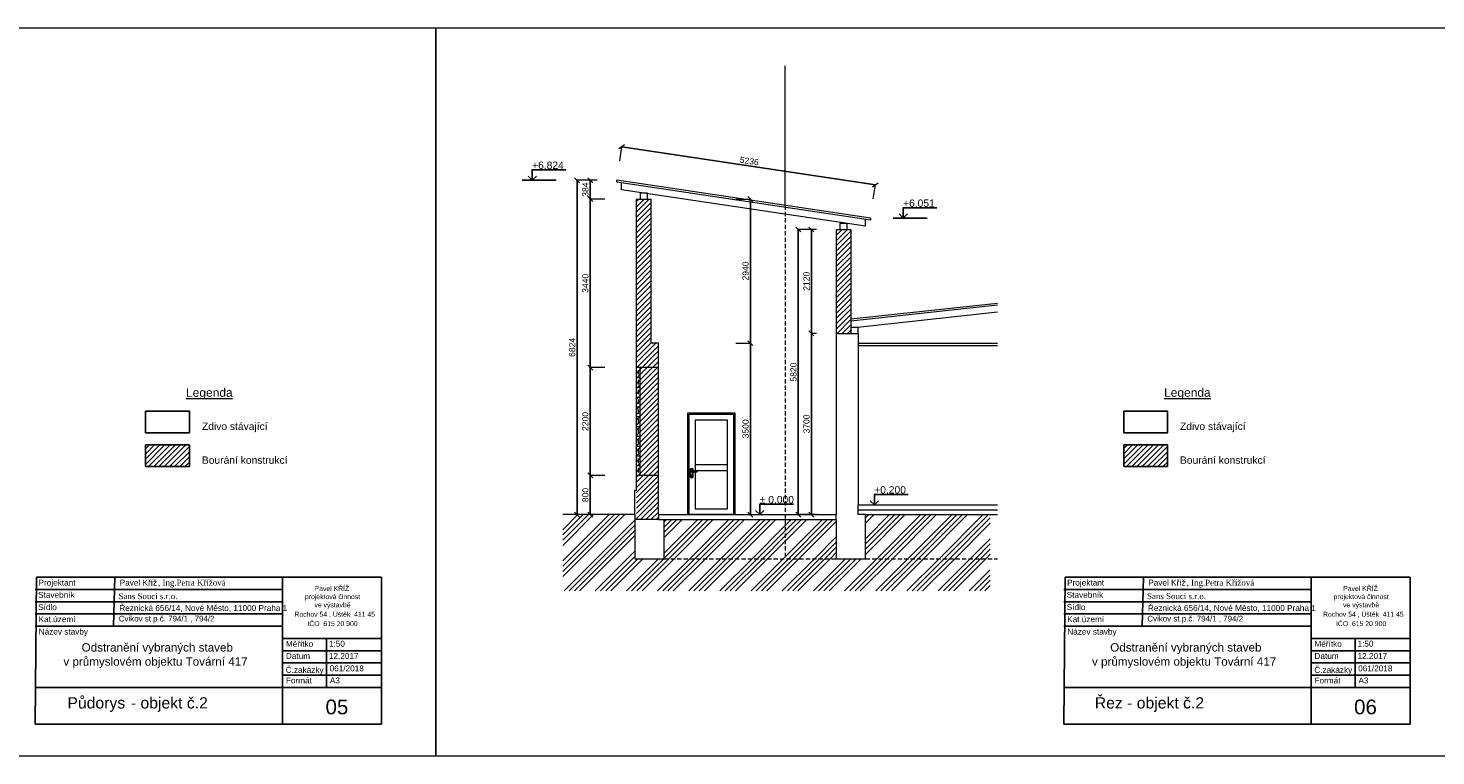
# Model space of a CAD drawing. Extents: x -459705 to -116623, y 1293894 to 1503894.
# Tile 8 of 12: x -182279 to -153539, y 1369194 to 1384044. Entities that reach past the tile are written whole.
import ezdxf

# ---------------------------------------------------------------- set-up
doc = ezdxf.new("R2010")
doc.units = 0
doc.header["$MEASUREMENT"] = 0
doc.linetypes.add('ČÁRKOVANÁ2', pattern=[0.375, 0.25, -0.125])
doc.layers.get('0').update_dxf_attribs({"linetype": 'CONTINUOUS'})
for name, color, linetype in [('CARKOVANA', 2, 'ČÁRKOVANÁ2'), ('KÓTY', 4, 'CONTINUOUS'), ('OKNA', 1, 'CONTINUOUS'), ('PÍSMO', 1, 'CONTINUOUS'), ('PŘEDMĚTY', 8, 'CONTINUOUS'), ('RÁMEČEK', 1, 'CONTINUOUS'), ('ZDIVO', 7, 'CONTINUOUS'), ('ČÁRY', 1, 'CONTINUOUS'), ('ŠRAFY', 8, 'CONTINUOUS')]:
    doc.layers.add(name, color=color, linetype=linetype)
doc.layers.add('ZVodítko', color=1, linetype='CONTINUOUS', plot=False)
doc.styles.add('CESKY', font='times.ttf')
doc.styles.get("Standard").update_dxf_attribs({"font": 'arial.ttf'})

msp = doc.modelspace()

# ---------------------------------------------------------------- linework, layer by layer
at = {"color": 0, "linetype": 'ByBlock', "lineweight": 0}
for p, q in [((-170103, 1381663), (-170216, 1381578)), ((-171022, 1380890), (-171122, 1380990)), ((-170752, 1380890), (-170852, 1380990)), ((-165038, 1380806), (-164924, 1380890)), ((-170852, 1380606), (-170752, 1380506)), ((-170752, 1380506), (-170852, 1380606)), ((-167483, 1380506), (-167583, 1380606)), ((-166505, 1379886), (-166605, 1379986)), ((-166239, 1379886), (-166339, 1379986)), ((-166339, 1377866), (-166239, 1377766)), ((-166239, 1377766), (-166339, 1377866)), ((-167583, 1377666), (-167483, 1377566)), ((-167483, 1377566), (-167583, 1377666)), ((-170852, 1377166), (-170752, 1377066)), ((-170752, 1377066), (-170852, 1377166)), ((-170852, 1374966), (-170752, 1374866)), ((-170752, 1374866), (-170852, 1374966)), ((-171122, 1374166), (-171022, 1374066)), ((-170852, 1374166), (-170752, 1374066)), ((-167583, 1374166), (-167483, 1374066)), ((-166605, 1374166), (-166505, 1374066)), ((-166339, 1374166), (-166239, 1374066))]:
    msp.add_line(p, q, dxfattribs=at)
at = {"lineweight": 0, "ltscale": 350}
for p, q in [((-165083, 1380167), (-170261, 1380940)), ((-170261, 1380900), (-170261, 1380940)), ((-165083, 1380127), (-170261, 1380900)), ((-169636, 1380676), (-169786, 1380676)), ((-169786, 1380676), (-169786, 1380556)), ((-169636, 1380556), (-169636, 1380676)), ((-169861, 1380556), (-169561, 1380556)), ((-169861, 1377116), (-169861, 1380556)), ((-169786, 1380556), (-169636, 1380556)), ((-169561, 1377616), (-169561, 1380556)), ((-165083, 1380167), (-165083, 1380127)), ((-165781, 1379936), (-165781, 1374116)), ((-165781, 1379936), (-165483, 1379936)), ((-165556, 1380056), (-165706, 1380056)), ((-165706, 1380056), (-165706, 1379936)), ((-165706, 1379936), (-165556, 1379936)), ((-165556, 1379936), (-165556, 1380056)), ((-165483, 1379936), (-165483, 1377816)), ((-165483, 1378109), (-162489, 1378435)), ((-165483, 1378069), (-162489, 1378395)), ((-165333, 1377936), (-165483, 1377936)), ((-165483, 1377936), (-165483, 1377816)), ((-165483, 1377816), (-165333, 1377816)), ((-165333, 1377816), (-165333, 1377936)), ((-165333, 1377816), (-165333, 1374316)), ((-169411, 1377616), (-169561, 1377616)), ((-169411, 1377116), (-169411, 1377616)), ((-165333, 1377616), (-162489, 1377616)), ((-165333, 1377566), (-162489, 1377566)), ((-169411, 1377116), (-169861, 1377116)), ((-169861, 1374616), (-169861, 1374916)), ((-169411, 1374916), (-169861, 1374916)), ((-169411, 1374116), (-169411, 1374916)), ((-169411, 1374116), (-169411, 1374916)), ((-169891, 1374116), (-169891, 1374616)), ((-169891, 1374616), (-169861, 1374616)), ((-169891, 1374116), (-171362, 1374116)), ((-169411, 1374116), (-165781, 1374116)), ((-165333, 1374316), (-162489, 1374316))]:
    msp.add_line(p, q, dxfattribs=at)
at = {"layer": 'CARKOVANA', "lineweight": 0, "ltscale": 350}
for p, q in [((-166821, 1380427), (-166821, 1373216)), ((-169291, 1373216), (-165781, 1373216)), ((-165181, 1373216), (-162489, 1373216))]:
    msp.add_line(p, q, dxfattribs=at)
at = {"layer": 'KÓTY', "lineweight": 0, "ltscale": 350}
for p, q in [((-170202, 1381336), (-170160, 1381620)), ((-170772, 1380940), (-171072, 1380940)), ((-170661, 1380940), (-170802, 1380940)), ((-165024, 1380563), (-164981, 1380848)), ((-170502, 1380556), (-170802, 1380556)), ((-170502, 1380556), (-170802, 1380556)), ((-167833, 1380556), (-167533, 1380556)), ((-166255, 1379936), (-166555, 1379936)), ((-166181, 1379936), (-166289, 1379936)), ((-166181, 1377816), (-166289, 1377816)), ((-166181, 1377816), (-166289, 1377816)), ((-167833, 1377616), (-167533, 1377616)), ((-167833, 1377616), (-167533, 1377616)), ((-170502, 1377116), (-170802, 1377116)), ((-170502, 1377116), (-170802, 1377116)), ((-170502, 1374916), (-170802, 1374916)), ((-170502, 1374916), (-170802, 1374916)), ((-170772, 1374116), (-171072, 1374116)), ((-170502, 1374116), (-170802, 1374116)), ((-167833, 1374116), (-167533, 1374116)), ((-166255, 1374116), (-166555, 1374116)), ((-166181, 1374116), (-166289, 1374116))]:
    msp.add_line(p, q, dxfattribs=at)
at = {"layer": 'KÓTY', "color": 4, "ltscale": 350}
for p, q in [((-170160, 1381620), (-164981, 1380848)), ((-171072, 1374116), (-171072, 1380940)), ((-170802, 1380556), (-170802, 1380940)), ((-170802, 1377116), (-170802, 1380556)), ((-167533, 1377616), (-167533, 1380556)), ((-166555, 1374116), (-166555, 1379936)), ((-166289, 1377816), (-166289, 1379936)), ((-166289, 1374116), (-166289, 1377816)), ((-167533, 1374116), (-167533, 1377616)), ((-170802, 1374916), (-170802, 1377116)), ((-170802, 1374116), (-170802, 1374916))]:
    msp.add_line(p, q, dxfattribs=at)
at = {"layer": 'KÓTY', "ltscale": 250}
for p, q in [((-171986, 1380940), (-172071, 1381025)), ((-171299, 1381152), (-171993, 1381152)), ((-171986, 1380940), (-171986, 1381152)), ((-171986, 1380940), (-171901, 1381025)), ((-171496, 1380940), (-172190, 1380940)), ((-163724, 1380379), (-164418, 1380379)), ((-164411, 1380167), (-164411, 1380379)), ((-163922, 1380167), (-164616, 1380167)), ((-164411, 1380167), (-164496, 1380252)), ((-164411, 1380167), (-164326, 1380252)), ((-165000, 1374316), (-165085, 1374401)), ((-164313, 1374528), (-165007, 1374528)), ((-165000, 1374316), (-165000, 1374528)), ((-165000, 1374316), (-164915, 1374401)), ((-167341, 1374116), (-167426, 1374201)), ((-166654, 1374328), (-167348, 1374328)), ((-167341, 1374116), (-167341, 1374328)), ((-167341, 1374116), (-167256, 1374201))]:
    msp.add_line(p, q, dxfattribs=at)
at = {"layer": 'OKNA', "lineweight": 0, "ltscale": 350}
for p, q in [((-169861, 1374916), (-169861, 1377116)), ((-169826, 1377064), (-169826, 1376975)), ((-169781, 1374916), (-169781, 1377116)), ((-169411, 1374916), (-169411, 1377116)), ((-169861, 1376916), (-169781, 1376916)), ((-169861, 1376716), (-169781, 1376716)), ((-169826, 1376864), (-169826, 1376775)), ((-169826, 1376864), (-169826, 1376775)), ((-169826, 1376664), (-169826, 1376575)), ((-169861, 1376516), (-169781, 1376516)), ((-169826, 1376464), (-169826, 1376375)), ((-169861, 1376316), (-169781, 1376316)), ((-169861, 1376116), (-169781, 1376116)), ((-169826, 1376264), (-169826, 1376175)), ((-169826, 1376064), (-169826, 1375975)), ((-169861, 1375916), (-169781, 1375916)), ((-169826, 1375864), (-169826, 1375775)), ((-169861, 1375716), (-169781, 1375716)), ((-169861, 1375516), (-169781, 1375516)), ((-169826, 1375664), (-169826, 1375575)), ((-169861, 1375316), (-169781, 1375316)), ((-169826, 1375464), (-169826, 1375375)), ((-169826, 1375264), (-169826, 1375175)), ((-169861, 1374916), (-169861, 1375116)), ((-169861, 1375116), (-169781, 1375116)), ((-169826, 1375064), (-169826, 1374975))]:
    msp.add_line(p, q, dxfattribs=at)
at = {"layer": 'PŘEDMĚTY', "lineweight": 0, "ltscale": 350}
for p, q in [((-168001, 1376046), (-168661, 1376046)), ((-168661, 1376046), (-168661, 1374236)), ((-168001, 1374236), (-168001, 1376046)), ((-168661, 1375138), (-168001, 1375138)), ((-168661, 1375018), (-168001, 1375018)), ((-168661, 1374236), (-168001, 1374236))]:
    msp.add_line(p, q, dxfattribs=at)
at = {"layer": 'PŘEDMĚTY', "ltscale": 250}
for p, q in [((-168709, 1375049), (-168757, 1375049)), ((-168757, 1375049), (-168757, 1374874)), ((-168740, 1375011), (-168626, 1375011)), ((-168740, 1374992), (-168626, 1374992)), ((-168738, 1374919), (-168738, 1374894)), ((-168726, 1374919), (-168726, 1374894)), ((-168709, 1375011), (-168709, 1375049)), ((-168709, 1374874), (-168709, 1374992)), ((-168757, 1374874), (-168709, 1374874))]:
    msp.add_line(p, q, dxfattribs=at)
for centre, radius, start, end in [((-168740, 1375002), 9.5, 90, 270), ((-168732, 1374919), 6.25, 0, 180), ((-168626, 1375002), 9.5, 270, 90), ((-168732, 1374894), 6.25, 180, 0)]:
    msp.add_arc(centre, radius, start, end, dxfattribs=at)
at = {"layer": 'RÁMEČEK', "ltscale": 250}
for p, q in [((-182134, 1369839), (-182109, 1372839)), ((-182109, 1372839), (-177084, 1372839)), ((-180534, 1371839), (-180509, 1372839)), ((-161134, 1369839), (-161109, 1372839)), ((-161109, 1372839), (-156084, 1372839)), ((-159534, 1371839), (-159509, 1372839)), ((-177084, 1372589), (-182134, 1372589)), ((-177084, 1372339), (-182134, 1372339)), ((-156084, 1372589), (-161134, 1372589)), ((-156084, 1372339), (-161134, 1372339)), ((-177084, 1372089), (-182134, 1372089)), ((-156084, 1372089), (-161134, 1372089)), ((-177084, 1371839), (-182134, 1371839)), ((-156084, 1371839), (-161134, 1371839)), ((-177084, 1371589), (-177084, 1370589)), ((-176187, 1371589), (-176187, 1370589)), ((-175062, 1371589), (-175062, 1370589)), ((-156084, 1371589), (-156084, 1370589)), ((-155187, 1371589), (-155187, 1370589)), ((-154062, 1371589), (-154062, 1370589)), ((-177084, 1371339), (-175062, 1371339)), ((-156084, 1371339), (-154062, 1371339)), ((-177084, 1371089), (-175062, 1371089)), ((-156084, 1371089), (-154062, 1371089)), ((-177084, 1370839), (-175062, 1370839)), ((-156084, 1370839), (-154062, 1370839)), ((-177084, 1370589), (-182134, 1370589)), ((-177084, 1370589), (-182134, 1370589)), ((-156084, 1370589), (-161134, 1370589)), ((-156084, 1370589), (-161134, 1370589)), ((-177084, 1369839), (-182134, 1369839)), ((-177084, 1369839), (-182134, 1369839)), ((-156084, 1369839), (-161134, 1369839)), ((-156084, 1369839), (-161134, 1369839))]:
    msp.add_line(p, q, dxfattribs=at)
at = {"layer": 'ZDIVO', "ltscale": 250}
for p, q in [((-177084, 1371589), (-177084, 1372839)), ((-177084, 1371589), (-177084, 1372839)), ((-177084, 1372839), (-175062, 1372839)), ((-177084, 1372839), (-175062, 1372839)), ((-175062, 1371589), (-175062, 1372839)), ((-175062, 1371589), (-175062, 1372839)), ((-156084, 1371589), (-156084, 1372839)), ((-156084, 1371589), (-156084, 1372839)), ((-156084, 1372839), (-154062, 1372839)), ((-156084, 1372839), (-154062, 1372839)), ((-154062, 1371589), (-154062, 1372839)), ((-154062, 1371589), (-154062, 1372839)), ((-177084, 1371589), (-175062, 1371589)), ((-177084, 1371589), (-175062, 1371589)), ((-156084, 1371589), (-154062, 1371589)), ((-156084, 1371589), (-154062, 1371589)), ((-177084, 1370589), (-177084, 1369839)), ((-177084, 1370589), (-175062, 1370589)), ((-177084, 1370589), (-177084, 1369839)), ((-177084, 1370589), (-175062, 1370589)), ((-175062, 1370589), (-175062, 1369839)), ((-175062, 1370589), (-175062, 1369839)), ((-175062, 1370589), (-175062, 1369839)), ((-175062, 1370589), (-175062, 1369839)), ((-156084, 1370589), (-156084, 1369839)), ((-156084, 1370589), (-154062, 1370589)), ((-156084, 1370589), (-156084, 1369839)), ((-156084, 1370589), (-154062, 1370589)), ((-154062, 1370589), (-154062, 1369839)), ((-154062, 1370589), (-154062, 1369839)), ((-154062, 1370589), (-154062, 1369839)), ((-154062, 1370589), (-154062, 1369839)), ((-177084, 1369839), (-175062, 1369839)), ((-177084, 1369839), (-175062, 1369839)), ((-177084, 1369839), (-175062, 1369839)), ((-177084, 1369839), (-175062, 1369839)), ((-156084, 1369839), (-154062, 1369839)), ((-156084, 1369839), (-154062, 1369839)), ((-156084, 1369839), (-154062, 1369839)), ((-156084, 1369839), (-154062, 1369839))]:
    msp.add_line(p, q, dxfattribs=at)
at = {"layer": 'ZVodítko', "lineweight": 0, "ltscale": 350}
for p, q in [((-173955, 1384044), (-194955, 1384044)), ((-152955, 1384044), (-173955, 1384044)), ((-173955, 1384044), (-173955, 1369194)), ((-173955, 1369194), (-173955, 1384044)), ((-194955, 1369194), (-173955, 1369194)), ((-173955, 1369194), (-152955, 1369194))]:
    msp.add_line(p, q, dxfattribs=at)
at = {"layer": 'ČÁRY', "lineweight": 0, "ltscale": 350}
for p, q in [((-166821, 1380427), (-166821, 1383274)), ((-170162, 1380743), (-170162, 1380885)), ((-165182, 1380000), (-170162, 1380743)), ((-165182, 1380000), (-165182, 1380142)), ((-165408, 1377936), (-162489, 1378254)), ((-165781, 1377816), (-165483, 1377816)), ((-168811, 1376196), (-167851, 1376196)), ((-168811, 1374116), (-168811, 1376196)), ((-168781, 1376166), (-167881, 1376166)), ((-168781, 1374116), (-168781, 1376166)), ((-167881, 1376166), (-167881, 1374116)), ((-167851, 1376196), (-167851, 1374116)), ((-169891, 1374116), (-169891, 1373216)), ((-169411, 1374116), (-169411, 1374016)), ((-167851, 1374116), (-168811, 1374116)), ((-167881, 1374116), (-168781, 1374116)), ((-165781, 1374016), (-165781, 1374116)), ((-165333, 1374116), (-165333, 1374316)), ((-165333, 1374216), (-162489, 1374216)), ((-165181, 1374116), (-165333, 1374116)), ((-165181, 1373216), (-165181, 1374116)), ((-165181, 1374116), (-162489, 1374116)), ((-169411, 1374016), (-169891, 1374016)), ((-169411, 1374016), (-165781, 1374016)), ((-169291, 1373216), (-169291, 1374016)), ((-165781, 1374016), (-165781, 1373216)), ((-169891, 1373216), (-169291, 1373216)), ((-165781, 1373216), (-165181, 1373216))]:
    msp.add_line(p, q, dxfattribs=at)
at = {"layer": 'ČÁRY', "ltscale": 250}
for p, q in [((-179880, 1376228), (-178983, 1376228)), ((-179880, 1375787), (-179880, 1376228)), ((-178983, 1376228), (-178983, 1375787)), ((-159912, 1376228), (-159015, 1376228)), ((-159912, 1375787), (-159912, 1376228)), ((-159015, 1376228), (-159015, 1375787)), ((-178983, 1375787), (-179880, 1375787)), ((-159015, 1375787), (-159912, 1375787)), ((-179880, 1375538), (-178983, 1375538)), ((-179880, 1375096), (-179880, 1375538)), ((-178983, 1375538), (-178983, 1375096)), ((-159912, 1375538), (-159015, 1375538)), ((-159912, 1375096), (-159912, 1375538)), ((-159015, 1375538), (-159015, 1375096)), ((-178983, 1375096), (-179880, 1375096)), ((-159015, 1375096), (-159912, 1375096))]:
    msp.add_line(p, q, dxfattribs=at)
at = {"layer": 'ŠRAFY', "color": 30, "linetype": 'Continuous', "lineweight": 0, "ltscale": 350}
for p, q in [((-169861, 1380506), (-169811, 1380556)), ((-169861, 1380400), (-169705, 1380556)), ((-169861, 1380294), (-169599, 1380556)), ((-169861, 1380188), (-169561, 1380488)), ((-169861, 1380082), (-169561, 1380382)), ((-169861, 1379976), (-169561, 1380276)), ((-169861, 1379869), (-169561, 1380169)), ((-169861, 1379763), (-169561, 1380063)), ((-169861, 1379657), (-169561, 1379957)), ((-169861, 1379551), (-169561, 1379851)), ((-165781, 1379919), (-165764, 1379936)), ((-165781, 1379813), (-165658, 1379936)), ((-165781, 1379707), (-165552, 1379936)), ((-165781, 1379601), (-165483, 1379899)), ((-169861, 1379445), (-169561, 1379745)), ((-169861, 1379339), (-169561, 1379639)), ((-169861, 1379233), (-169561, 1379533)), ((-165781, 1379495), (-165483, 1379793)), ((-165781, 1379389), (-165483, 1379687)), ((-165781, 1379283), (-165483, 1379581)), ((-169861, 1379127), (-169561, 1379427)), ((-169861, 1379021), (-169561, 1379321)), ((-165781, 1379177), (-165483, 1379475)), ((-165781, 1379070), (-165483, 1379369)), ((-165781, 1378964), (-165483, 1379263)), ((-169861, 1378915), (-169561, 1379215)), ((-169861, 1378809), (-169561, 1379109)), ((-169861, 1378703), (-169561, 1379003)), ((-165781, 1378858), (-165483, 1379157)), ((-165781, 1378752), (-165483, 1379051)), ((-165781, 1378646), (-165483, 1378945)), ((-169861, 1378597), (-169561, 1378897)), ((-169861, 1378491), (-169561, 1378791)), ((-169861, 1378385), (-169561, 1378685)), ((-165781, 1378540), (-165483, 1378839)), ((-165781, 1378434), (-165483, 1378733)), ((-169861, 1378278), (-169561, 1378578)), ((-169861, 1378172), (-169561, 1378472)), ((-169861, 1378066), (-169561, 1378366)), ((-165781, 1378328), (-165483, 1378626)), ((-165781, 1378222), (-165483, 1378520)), ((-165781, 1378116), (-165483, 1378414)), ((-169861, 1377960), (-169561, 1378260)), ((-169861, 1377854), (-169561, 1378154)), ((-165781, 1378010), (-165483, 1378308)), ((-165781, 1377904), (-165483, 1378202)), ((-165763, 1377816), (-165483, 1378096)), ((-169861, 1377748), (-169561, 1378048)), ((-169861, 1377642), (-169561, 1377942)), ((-169861, 1377536), (-169561, 1377836)), ((-165657, 1377816), (-165483, 1377990)), ((-165550, 1377816), (-165483, 1377884)), ((-169861, 1377430), (-169561, 1377730)), ((-169861, 1377324), (-169561, 1377624)), ((-169861, 1377218), (-169463, 1377616)), ((-169861, 1377112), (-169411, 1377562)), ((-169861, 1377006), (-169411, 1377456)), ((-169861, 1376900), (-169411, 1377350)), ((-169861, 1376794), (-169411, 1377244)), ((-169861, 1376687), (-169411, 1377137)), ((-169861, 1376581), (-169411, 1377031)), ((-169861, 1376475), (-169411, 1376925)), ((-169861, 1376369), (-169411, 1376819)), ((-169861, 1376263), (-169411, 1376713)), ((-169861, 1376157), (-169411, 1376607)), ((-169861, 1376051), (-169411, 1376501)), ((-169861, 1375945), (-169411, 1376395)), ((-169861, 1375839), (-169411, 1376289)), ((-169861, 1375733), (-169411, 1376183)), ((-169861, 1375627), (-169411, 1376077)), ((-169861, 1375521), (-169411, 1375971)), ((-169861, 1375415), (-169411, 1375865)), ((-169861, 1375309), (-169411, 1375759)), ((-169861, 1375203), (-169411, 1375653)), ((-169861, 1375097), (-169411, 1375547)), ((-169861, 1374990), (-169411, 1375440)), ((-169861, 1374884), (-169411, 1375334)), ((-169861, 1374778), (-169411, 1375228)), ((-169861, 1374672), (-169411, 1375122)), ((-169861, 1374566), (-169411, 1375016)), ((-169861, 1374460), (-169411, 1374910)), ((-169861, 1374354), (-169411, 1374804)), ((-169861, 1374248), (-169411, 1374698)), ((-169861, 1374142), (-169411, 1374592)), ((-169861, 1374036), (-169411, 1374486)), ((-169775, 1374016), (-169411, 1374380)), ((-169669, 1374016), (-169411, 1374274)), ((-169563, 1374016), (-169411, 1374168)), ((-169457, 1374016), (-169411, 1374062))]:
    msp.add_line(p, q, dxfattribs=at)
at = {"layer": 'ŠRAFY', "color": 30, "linetype": 'Continuous', "lineweight": 0, "ltscale": 1000}
for p, q in [((-179883, 1375458), (-179803, 1375538)), ((-179883, 1375352), (-179697, 1375538)), ((-179883, 1375246), (-179591, 1375538)), ((-179883, 1375140), (-179485, 1375538)), ((-179821, 1375096), (-179379, 1375538)), ((-179715, 1375096), (-179273, 1375538)), ((-179609, 1375096), (-179167, 1375538)), ((-179503, 1375096), (-179061, 1375538)), ((-179396, 1375096), (-178986, 1375507)), ((-159915, 1375458), (-159836, 1375538)), ((-159915, 1375352), (-159730, 1375538)), ((-159915, 1375246), (-159623, 1375538)), ((-159915, 1375140), (-159517, 1375538)), ((-159853, 1375096), (-159411, 1375538)), ((-159747, 1375096), (-159305, 1375538)), ((-159641, 1375096), (-159199, 1375538)), ((-159535, 1375096), (-159093, 1375538)), ((-159429, 1375096), (-159019, 1375507)), ((-179290, 1375096), (-178986, 1375401)), ((-179184, 1375096), (-178986, 1375294)), ((-159323, 1375096), (-159019, 1375401)), ((-159217, 1375096), (-159019, 1375294)), ((-179078, 1375096), (-178986, 1375188)), ((-159111, 1375096), (-159019, 1375188))]:
    msp.add_line(p, q, dxfattribs=at)
at = {"layer": 'ŠRAFY', "linetype": 'Continuous', "lineweight": 0, "ltscale": 350}
for p, q in [((-171362, 1373807), (-171054, 1374116)), ((-171362, 1373171), (-170417, 1374116)), ((-171362, 1373701), (-170948, 1374116)), ((-171362, 1373065), (-170311, 1374116)), ((-171362, 1373595), (-170841, 1374116)), ((-171362, 1372959), (-170205, 1374116)), ((-171362, 1373489), (-170735, 1374116)), ((-171362, 1372853), (-170099, 1374116)), ((-165181, 1373625), (-164690, 1374116)), ((-165181, 1373519), (-164584, 1374116)), ((-165181, 1374049), (-165114, 1374116)), ((-165181, 1373413), (-164477, 1374116)), ((-165181, 1373943), (-165008, 1374116)), ((-165181, 1373306), (-164371, 1374116)), ((-164953, 1373216), (-164053, 1374116)), ((-164847, 1373216), (-163947, 1374116)), ((-164741, 1373216), (-163841, 1374116)), ((-164635, 1373216), (-163735, 1374116)), ((-164317, 1373216), (-163417, 1374116)), ((-164211, 1373216), (-163311, 1374116)), ((-164105, 1373216), (-163205, 1374116)), ((-163999, 1373216), (-163099, 1374116)), ((-163680, 1373216), (-162780, 1374116)), ((-163574, 1373216), (-162674, 1374116)), ((-171337, 1372560), (-169891, 1374006)), ((-171231, 1372560), (-169891, 1373900)), ((-171125, 1372560), (-169891, 1373794)), ((-169291, 1373969), (-169244, 1374016)), ((-169291, 1373333), (-168608, 1374016)), ((-169291, 1373863), (-169138, 1374016)), ((-169291, 1373227), (-168502, 1374016)), ((-169291, 1373757), (-169032, 1374016)), ((-169291, 1373651), (-168926, 1374016)), ((-169196, 1373216), (-168396, 1374016)), ((-169090, 1373216), (-168290, 1374016)), ((-168772, 1373216), (-167972, 1374016)), ((-168666, 1373216), (-167866, 1374016)), ((-168559, 1373216), (-167759, 1374016)), ((-168453, 1373216), (-167653, 1374016)), ((-168135, 1373216), (-167335, 1374016)), ((-168029, 1373216), (-167229, 1374016)), ((-167923, 1373216), (-167123, 1374016)), ((-167817, 1373216), (-167017, 1374016)), ((-167499, 1373216), (-166821, 1373894)), ((-167393, 1373216), (-166821, 1373788)), ((-166821, 1373894), (-166699, 1374016)), ((-166821, 1373257), (-166062, 1374016)), ((-166821, 1373788), (-166593, 1374016)), ((-166821, 1373682), (-166487, 1374016)), ((-166821, 1373576), (-166381, 1374016)), ((-166756, 1373216), (-165956, 1374016)), ((-166650, 1373216), (-165850, 1374016)), ((-166544, 1373216), (-165781, 1373979)), ((-163468, 1373216), (-162635, 1374050)), ((-163362, 1373216), (-162635, 1373944)), ((-171019, 1372560), (-169891, 1373688)), ((-167287, 1373216), (-166821, 1373682)), ((-167181, 1373216), (-166821, 1373576)), ((-166226, 1373216), (-165781, 1373661)), ((-166120, 1373216), (-165781, 1373555)), ((-163044, 1373216), (-162635, 1373625)), ((-162938, 1373216), (-162635, 1373519)), ((-170701, 1372560), (-169891, 1373369)), ((-170595, 1372560), (-169891, 1373263)), ((-170488, 1372560), (-169832, 1373216)), ((-170382, 1372560), (-169726, 1373216)), ((-170064, 1372560), (-169408, 1373216)), ((-169958, 1372560), (-169302, 1373216)), ((-169852, 1372560), (-169196, 1373216)), ((-169746, 1372560), (-169090, 1373216)), ((-169428, 1372560), (-168772, 1373216)), ((-169322, 1372560), (-168666, 1373216)), ((-169216, 1372560), (-168559, 1373216)), ((-169110, 1372560), (-168453, 1373216)), ((-168791, 1372560), (-168135, 1373216)), ((-168685, 1372560), (-168029, 1373216)), ((-168579, 1372560), (-167923, 1373216)), ((-168473, 1372560), (-167817, 1373216)), ((-168155, 1372560), (-167499, 1373216)), ((-168049, 1372560), (-167393, 1373216)), ((-167943, 1372560), (-167287, 1373216)), ((-167837, 1372560), (-167181, 1373216)), ((-167519, 1372560), (-166862, 1373216)), ((-167413, 1372560), (-166756, 1373216)), ((-167307, 1372560), (-166650, 1373216)), ((-167200, 1372560), (-166544, 1373216)), ((-166882, 1372560), (-166226, 1373216)), ((-166862, 1373216), (-166821, 1373257)), ((-166776, 1372560), (-166120, 1373216)), ((-166670, 1372560), (-166014, 1373216)), ((-166564, 1372560), (-165908, 1373216)), ((-166246, 1372560), (-165590, 1373216)), ((-166140, 1372560), (-165484, 1373216)), ((-166034, 1372560), (-165377, 1373216)), ((-166014, 1373216), (-165781, 1373449)), ((-165928, 1372560), (-165271, 1373216)), ((-165908, 1373216), (-165781, 1373343)), ((-165609, 1372560), (-164953, 1373216)), ((-165503, 1372560), (-164847, 1373216)), ((-165397, 1372560), (-164741, 1373216)), ((-165291, 1372560), (-164635, 1373216)), ((-164973, 1372560), (-164317, 1373216)), ((-164867, 1372560), (-164211, 1373216)), ((-164761, 1372560), (-164105, 1373216)), ((-164655, 1372560), (-163999, 1373216)), ((-164337, 1372560), (-163680, 1373216)), ((-164231, 1372560), (-163574, 1373216)), ((-164125, 1372560), (-163468, 1373216)), ((-164018, 1372560), (-163362, 1373216)), ((-163700, 1372560), (-163044, 1373216)), ((-163594, 1372560), (-162938, 1373216)), ((-163488, 1372560), (-162832, 1373216)), ((-163382, 1372560), (-162726, 1373216)), ((-162832, 1373216), (-162635, 1373413)), ((-162726, 1373216), (-162635, 1373307)), ((-163064, 1372560), (-162635, 1372989)), ((-162958, 1372560), (-162635, 1372883)), ((-162852, 1372560), (-162635, 1372777)), ((-162746, 1372560), (-162635, 1372671))]:
    msp.add_line(p, q, dxfattribs=at)

# ---------------------------------------------------------------- texts
at = {"layer": 'KÓTY', "lineweight": 0}
for s, p in [('+6,824', (-171990, 1381171)), ('+6,051', (-164416, 1380398)), ('+0,200', (-165005, 1374547)), ('± 0,000', (-167342, 1374347))]:
    msp.add_text(s, height=150, dxfattribs=at).set_placement(p)
at = {"layer": 'KÓTY', "color": 4, "lineweight": 0}
for s, rotation, p in [('5236', 351.5115, (-167757, 1381300)), ('384', 90, (-170840, 1380603)), ('2940', 90, (-167570, 1378894)), ('3440', 90, (-170840, 1378642)), ('2120', 90, (-166326, 1378684)), ('6824', 90, (-171109, 1377335)), ('5820', 90, (-166592, 1376832)), ('2200', 90, (-170840, 1375824)), ('3700', 90, (-166326, 1375772)), ('3500', 90, (-167570, 1375672)), ('800', 90, (-170840, 1374371))]:
    msp.add_text(s, height=125, rotation=rotation, dxfattribs=at).set_placement(p)
at = {"layer": 'PÍSMO', "lineweight": 0}
for s, height, p in [('%%ULegenda', 175, (-179055, 1376521)), ('%%ULegenda', 175, (-159087, 1376521)), ('1:50', 120, (-176138, 1371422)), ('1:50', 120, (-155138, 1371422)), ('12.2017', 120, (-176138, 1371172)), ('12.2017', 120, (-155138, 1371172)), ('061/2018', 120, (-176124, 1370919)), ('061/2018', 120, (-155124, 1370919)), ('A3', 120, (-176119, 1370672)), ('A3', 120, (-155119, 1370672)), ('Půdorys', 230, (-181477, 1370160)), ('- objekt č.2', 230, (-180182, 1370160)), ('05', 300, (-176208, 1370042)), ('Řez ', 230, (-160502, 1370160)), ('- objekt č.2', 230, (-159842, 1370160)), ('06', 300, (-155208, 1370042))]:
    msp.add_text(s, height=height, dxfattribs=at).set_placement(p)
at = {"layer": 'RÁMEČEK', "lineweight": 0}
for s, p in [('Projektant', (-182067, 1372669)), ('Projektant', (-161067, 1372669)), ('Stavebník', (-182075, 1372419)), ('Stavebník', (-161075, 1372419)), ('Sídlo', (-182074, 1372169)), ('Kat.území', (-182066, 1371922)), ('Sídlo', (-161074, 1372169)), ('Kat.území', (-161066, 1371922)), ('Název stavby', (-182063, 1371669)), ('Název stavby', (-161063, 1371669)), ('Měřítko', (-177017, 1371419)), ('Měřítko', (-156017, 1371419)), ('Datum', (-177017, 1371172)), ('Datum', (-156017, 1371172)), ('Č.zakázky', (-177020, 1370887)), ('Č.zakázky', (-156020, 1370887)), ('Formát', (-177016, 1370672)), ('Formát', (-156016, 1370672))]:
    msp.add_text(s, height=120, dxfattribs=at).set_placement(p)
at = {"layer": 'ČÁRY', "lineweight": 0}
for s, height, p in [('Zdivo stávající', 150, (-178730, 1375844)), ('Zdivo stávající', 150, (-158762, 1375844)), ('Bourání konstrukcí', 150, (-178731, 1375154)), ('Bourání konstrukcí', 150, (-158763, 1375154)), ('Pavel Kříž', 120, (-180410, 1372669)), ('Pavel KŘÍŽ', 100, (-176430, 1372559)), ('Pavel Kříž', 120, (-159410, 1372669)), ('Pavel KŘÍŽ', 100, (-155430, 1372559)), ('projektová činnost', 100, (-176627, 1372392)), ('ve výstavbě', 100, (-176434, 1372225)), ('projektová činnost', 100, (-155627, 1372392)), ('ve výstavbě', 100, (-155434, 1372225)), ('Cvikov st.p.č. 794/1 , 794/2', 116, (-180429, 1371936)), ('Řeznická 656/14, Nové Město, 11000 Praha 1', 120, (-180418, 1372150)), ('  Rochov 54 , Úštěk  411 45', 100, (-176920, 1372033)), ('Cvikov st.p.č. 794/1 , 794/2', 116, (-159429, 1371936)), ('Řeznická 656/14, Nové Město, 11000 Praha 1', 120, (-159418, 1372150)), ('  Rochov 54 , Úštěk  411 45', 100, (-155920, 1372033)), ('IČO  615 20 900', 100, (-176577, 1371842)), ('IČO  615 20 900', 100, (-155577, 1371842)), ('Odstranění vybraných staveb', 170, (-181187, 1371322)), ('Odstranění vybraných staveb', 170, (-160187, 1371322)), ('v průmyslovém objektu Tovární 417', 170, (-181559, 1371034)), ('v průmyslovém objektu Tovární 417', 170, (-160559, 1371034))]:
    msp.add_text(s, height=height, dxfattribs=at).set_placement(p)
at = {"layer": 'ČÁRY', "lineweight": 0, "style": 'CESKY'}
for s, p in [(', Ing.Petra Křížová', (-179627, 1372668)), (', Ing.Petra Křížová', (-158627, 1372668)), ('Sans Souci s.r.o.', (-180434, 1372392)), ('Sans Souci s.r.o.', (-159434, 1372392))]:
    msp.add_text(s, height=120, dxfattribs=at).set_placement(p)

doc.saveas('drawing.dxf')
